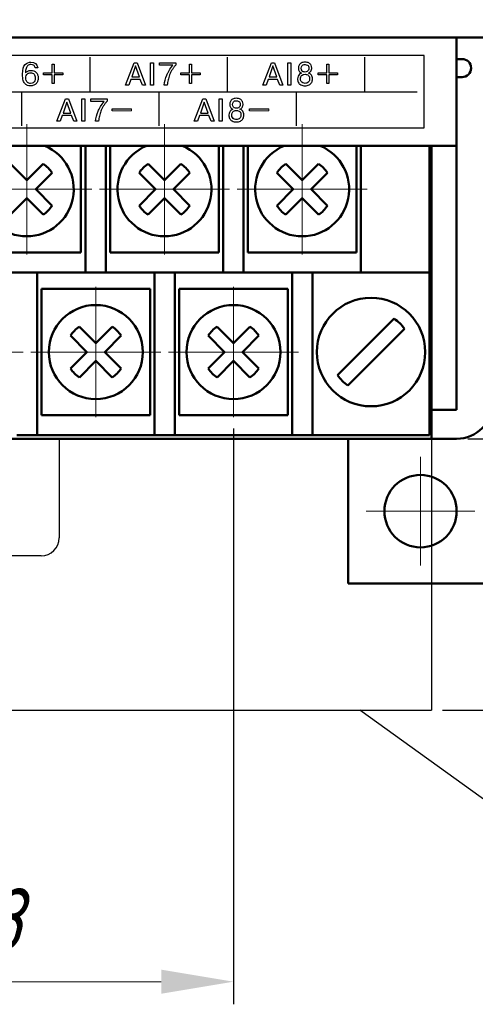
# Model space of a CAD drawing. Header units: millimetres. Extents: x 2171 to 3064, y 1134 to 1531.
# Tile 22 of 43: x 2735 to 2760, y 1205 to 1259. Entities that reach past the tile are written whole.
import ezdxf
from ezdxf.lldxf.tags import DXFTag

# ---------------------------------------------------------------- set-up
doc = ezdxf.new("R2010")
doc.units = ezdxf.units.MM
doc.linetypes.add('CENTER', pattern=[10.16, 6.35, -1.27, 1.27, -1.27])
for name, color, linetype, lineweight in [('help', 4, 'New Line1', 25), ('main', 5, 'Continuous', 50), ('size', 7, 'Continuous', 20), ('text', 7, 'Continuous', 20), ('ОСЕВЫЕ', 1, 'CENTER', 15)]:
    doc.layers.add(name, color=color, linetype=linetype, lineweight=lineweight)
doc.styles.add('GOST', font='GOST.shx', dxfattribs={"oblique": 15})
doc.styles.add('K5_TEXTSTYLE', font='win_eskd.shx', dxfattribs={"width": 0.8, "oblique": 15, "height": 3.5})
tags = doc.linetypes.add('New Line1', pattern=[0.8, 0.5, -0.3]).pattern_tags.tags
tags[6:7] = [DXFTag(74, 4), DXFTag(75, 0), DXFTag(340, '0'), DXFTag(46, 1.0), DXFTag(50, 0.0), DXFTag(44, 0.0), DXFTag(45, 0.0)]
tags[4:5] = [DXFTag(74, 4), DXFTag(75, 0), DXFTag(340, '0'), DXFTag(46, 1.0), DXFTag(50, 0.0), DXFTag(44, 0.0), DXFTag(45, 0.0)]
doc.dimstyles.new('ISO-25', dxfattribs={"dimtxt": 3.5, "dimasz": 4, "dimexe": 1.25, "dimexo": 0.625, "dimgap": 1, "dimtad": 1, "dimdec": 1, "dimrnd": 0.5, "dimtxsty": 'K5_TEXTSTYLE', "dimcen": 0, "dimclrd": 256, "dimclre": 256, "dimadec": 0, "dimazin": 2, "dimtfac": 1, "dimtdec": 1, "dimtmove": 0, "dimatfit": 1, "dimfxl": 1, "dimlwd": -1, "dimarcsym": 2})

# ---------------------------------------------------------------- blocks, each defined once
blk = doc.blocks.new('*D62')
at = {"layer": 'Defpoints', "color": 0}
for p in [(2758.845, 1329.805), (2758.845, 1235.805), (2770.872, 1235.805)]:
    blk.add_point(p, dxfattribs=at)
at = {"layer": 'size', "lineweight": -2}
for p, q in [((2759.47, 1329.805), (2772.122, 1329.805)), ((2759.47, 1235.805), (2772.122, 1235.805))]:
    blk.add_line(p, q, dxfattribs=at)
at = {"layer": 'size'}
blk.add_line((2770.872, 1325.805), (2770.872, 1239.805), dxfattribs=at)
for points in [[(2771.539, 1325.805), (2770.205, 1325.805), (2770.872, 1329.805)], [(2770.205, 1239.805), (2771.539, 1239.805), (2770.872, 1235.805)]]:
    blk.add_solid(points, dxfattribs=at)
at = {"layer": 'size', "color": 0, "linetype": 'ByBlock', "ltscale": 100, "insert": (2768.122, 1282.805), "char_height": 3.5, "attachment_point": 5, "rotation": 90, "style": 'GOST'}
blk.add_mtext('94', dxfattribs=at)
blk = doc.blocks.new('*D70')
at = {"layer": 'Defpoints', "color": 0}
for p in [(2708.395, 1237.005), (2746.495, 1237.005), (2746.495, 1205.785)]:
    blk.add_point(p, dxfattribs=at)
at = {"layer": 'size', "lineweight": -2, "ltscale": 5}
for p, q in [((2708.395, 1236.38), (2708.395, 1204.535)), ((2746.495, 1236.38), (2746.495, 1204.535))]:
    blk.add_line(p, q, dxfattribs=at)
at = {"layer": 'size', "ltscale": 5}
blk.add_line((2712.395, 1205.785), (2742.495, 1205.785), dxfattribs=at)
at = {"layer": 'size'}
for points in [[(2712.395, 1206.452), (2712.395, 1205.119), (2708.395, 1205.785)], [(2742.495, 1205.119), (2742.495, 1206.452), (2746.495, 1205.785)]]:
    blk.add_solid(points, dxfattribs=at)
at = {"layer": 'size', "color": 0, "linetype": 'ByBlock', "ltscale": 100, "insert": (2727.445, 1208.798), "char_height": 3.5, "attachment_point": 5, "style": 'GOST'}
blk.add_mtext('5х7,5=38', dxfattribs=at)
blk = doc.blocks.new('*D96')
at = {"layer": 'Defpoints', "color": 0}
for p in [(2758.845, 1235.805), (2757.445, 1220.805), (2770.872, 1220.805)]:
    blk.add_point(p, dxfattribs=at)
at = {"layer": 'size', "lineweight": -2, "ltscale": 5}
for p, q in [((2759.47, 1235.805), (2772.122, 1235.805)), ((2758.07, 1220.805), (2772.122, 1220.805))]:
    blk.add_line(p, q, dxfattribs=at)
at = {"layer": 'size', "ltscale": 5}
blk.add_line((2770.872, 1231.805), (2770.872, 1224.805), dxfattribs=at)
at = {"layer": 'size'}
for points in [[(2771.539, 1231.805), (2770.205, 1231.805), (2770.872, 1235.805)], [(2770.205, 1224.805), (2771.539, 1224.805), (2770.872, 1220.805)]]:
    blk.add_solid(points, dxfattribs=at)
at = {"layer": 'size', "color": 0, "linetype": 'ByBlock', "ltscale": 100, "insert": (2768.122, 1228.305), "char_height": 3.5, "attachment_point": 5, "rotation": 90, "style": 'GOST'}
blk.add_mtext('10...15', dxfattribs=at)

msp = doc.modelspace()

# ---------------------------------------------------------------- linework, layer by layer
msp.add_lwpolyline([(2701.645, 1253.001), (2757.045, 1253.001), (2757.045, 1257.001), (2701.645, 1257.001)], close=True)
for points in [[(2738.565, 1255.015), (2738.565, 1255.015), (2738.565, 1256.915), (2738.565, 1256.915)], [(2746.165, 1255.015), (2746.165, 1255.015), (2746.165, 1256.915), (2746.165, 1256.915)], [(2753.765, 1255.015), (2753.765, 1255.015), (2753.765, 1256.915), (2753.765, 1256.915)], [(2736.461, 1256.523), (2736.461, 1256.523), (2736.571, 1256.523), (2736.571, 1256.523)], [(2736.461, 1256.045), (2736.461, 1256.045), (2736.461, 1256.523), (2736.461, 1256.523)], [(2736.571, 1256.523), (2736.571, 1256.523), (2736.571, 1256.045), (2736.571, 1256.045)], [(2740.523, 1255.363), (2740.523, 1255.363), (2740.991, 1256.598), (2740.991, 1256.598)], [(2741.079, 1256.431), (2741.079, 1256.431), (2740.864, 1255.823), (2740.864, 1255.823)], [(2740.991, 1256.598), (2740.991, 1256.598), (2741.167, 1256.598), (2741.167, 1256.598)], [(2741.294, 1255.823), (2741.294, 1255.823), (2741.079, 1256.431), (2741.079, 1256.431)], [(2741.167, 1256.598), (2741.167, 1256.598), (2741.634, 1255.363), (2741.634, 1255.363)], [(2741.901, 1255.363), (2741.901, 1255.363), (2741.901, 1256.598), (2741.901, 1256.598)], [(2741.901, 1256.598), (2741.901, 1256.598), (2742.067, 1256.598), (2742.067, 1256.598)], [(2742.067, 1256.598), (2742.067, 1256.598), (2742.067, 1255.363), (2742.067, 1255.363)], [(2742.403, 1256.598), (2742.403, 1256.598), (2743.304, 1256.598), (2743.304, 1256.598)], [(2742.403, 1256.459), (2742.403, 1256.459), (2742.403, 1256.598), (2742.403, 1256.598)], [(2743.142, 1256.459), (2743.142, 1256.459), (2742.403, 1256.459), (2742.403, 1256.459)], [(2744.061, 1256.523), (2744.061, 1256.523), (2744.171, 1256.523), (2744.171, 1256.523)], [(2744.061, 1256.045), (2744.061, 1256.045), (2744.061, 1256.523), (2744.061, 1256.523)], [(2744.171, 1256.523), (2744.171, 1256.523), (2744.171, 1256.045), (2744.171, 1256.045)], [(2748.123, 1255.363), (2748.123, 1255.363), (2748.591, 1256.598), (2748.591, 1256.598)], [(2748.679, 1256.431), (2748.679, 1256.431), (2748.464, 1255.823), (2748.464, 1255.823)], [(2748.591, 1256.598), (2748.591, 1256.598), (2748.767, 1256.598), (2748.767, 1256.598)], [(2748.894, 1255.823), (2748.894, 1255.823), (2748.679, 1256.431), (2748.679, 1256.431)], [(2748.767, 1256.598), (2748.767, 1256.598), (2749.234, 1255.363), (2749.234, 1255.363)], [(2749.501, 1255.363), (2749.501, 1255.363), (2749.501, 1256.598), (2749.501, 1256.598)], [(2749.501, 1256.598), (2749.501, 1256.598), (2749.667, 1256.598), (2749.667, 1256.598)], [(2749.667, 1256.598), (2749.667, 1256.598), (2749.667, 1255.363), (2749.667, 1255.363)], [(2751.663, 1256.523), (2751.663, 1256.523), (2751.773, 1256.523), (2751.773, 1256.523)], [(2751.663, 1256.045), (2751.663, 1256.045), (2751.663, 1256.523), (2751.663, 1256.523)], [(2751.773, 1256.523), (2751.773, 1256.523), (2751.773, 1256.045), (2751.773, 1256.045)], [(2735.983, 1255.935), (2735.983, 1255.935), (2735.983, 1256.045), (2735.983, 1256.045)], [(2735.983, 1256.045), (2735.983, 1256.045), (2736.461, 1256.045), (2736.461, 1256.045)], [(2736.461, 1255.935), (2736.461, 1255.935), (2735.983, 1255.935), (2735.983, 1255.935)], [(2736.461, 1255.457), (2736.461, 1255.457), (2736.461, 1255.935), (2736.461, 1255.935)], [(2736.571, 1256.045), (2736.571, 1256.045), (2737.049, 1256.045), (2737.049, 1256.045)], [(2736.571, 1255.935), (2736.571, 1255.935), (2736.571, 1255.457), (2736.571, 1255.457)], [(2737.049, 1255.935), (2737.049, 1255.935), (2736.571, 1255.935), (2736.571, 1255.935)], [(2737.049, 1256.045), (2737.049, 1256.045), (2737.049, 1255.935), (2737.049, 1255.935)], [(2740.818, 1255.683), (2740.818, 1255.683), (2740.702, 1255.363), (2740.702, 1255.363)], [(2741.339, 1255.683), (2741.339, 1255.683), (2740.818, 1255.683), (2740.818, 1255.683)], [(2740.864, 1255.823), (2740.864, 1255.823), (2741.294, 1255.823), (2741.294, 1255.823)], [(2741.456, 1255.363), (2741.456, 1255.363), (2741.339, 1255.683), (2741.339, 1255.683)], [(2743.583, 1255.935), (2743.583, 1255.935), (2743.583, 1256.045), (2743.583, 1256.045)], [(2743.583, 1256.045), (2743.583, 1256.045), (2744.061, 1256.045), (2744.061, 1256.045)], [(2744.061, 1255.935), (2744.061, 1255.935), (2743.583, 1255.935), (2743.583, 1255.935)], [(2744.061, 1255.457), (2744.061, 1255.457), (2744.061, 1255.935), (2744.061, 1255.935)], [(2744.171, 1256.045), (2744.171, 1256.045), (2744.649, 1256.045), (2744.649, 1256.045)], [(2744.171, 1255.935), (2744.171, 1255.935), (2744.171, 1255.457), (2744.171, 1255.457)], [(2744.649, 1255.935), (2744.649, 1255.935), (2744.171, 1255.935), (2744.171, 1255.935)], [(2744.649, 1256.045), (2744.649, 1256.045), (2744.649, 1255.935), (2744.649, 1255.935)], [(2748.418, 1255.683), (2748.418, 1255.683), (2748.302, 1255.363), (2748.302, 1255.363)], [(2748.939, 1255.683), (2748.939, 1255.683), (2748.418, 1255.683), (2748.418, 1255.683)], [(2748.464, 1255.823), (2748.464, 1255.823), (2748.894, 1255.823), (2748.894, 1255.823)], [(2749.056, 1255.363), (2749.056, 1255.363), (2748.939, 1255.683), (2748.939, 1255.683)], [(2751.185, 1255.935), (2751.185, 1255.935), (2751.185, 1256.045), (2751.185, 1256.045)], [(2751.185, 1256.045), (2751.185, 1256.045), (2751.663, 1256.045), (2751.663, 1256.045)], [(2751.663, 1255.935), (2751.663, 1255.935), (2751.185, 1255.935), (2751.185, 1255.935)], [(2751.663, 1255.457), (2751.663, 1255.457), (2751.663, 1255.935), (2751.663, 1255.935)], [(2751.773, 1256.045), (2751.773, 1256.045), (2752.251, 1256.045), (2752.251, 1256.045)], [(2751.773, 1255.935), (2751.773, 1255.935), (2751.773, 1255.457), (2751.773, 1255.457)], [(2752.251, 1255.935), (2752.251, 1255.935), (2751.773, 1255.935), (2751.773, 1255.935)], [(2752.251, 1256.045), (2752.251, 1256.045), (2752.251, 1255.935), (2752.251, 1255.935)], [(2736.571, 1255.457), (2736.571, 1255.457), (2736.461, 1255.457), (2736.461, 1255.457)], [(2740.702, 1255.363), (2740.702, 1255.363), (2740.523, 1255.363), (2740.523, 1255.363)], [(2741.634, 1255.363), (2741.634, 1255.363), (2741.456, 1255.363), (2741.456, 1255.363)], [(2742.067, 1255.363), (2742.067, 1255.363), (2741.901, 1255.363), (2741.901, 1255.363)], [(2744.171, 1255.457), (2744.171, 1255.457), (2744.061, 1255.457), (2744.061, 1255.457)], [(2748.302, 1255.363), (2748.302, 1255.363), (2748.123, 1255.363), (2748.123, 1255.363)], [(2749.234, 1255.363), (2749.234, 1255.363), (2749.056, 1255.363), (2749.056, 1255.363)], [(2749.667, 1255.363), (2749.667, 1255.363), (2749.501, 1255.363), (2749.501, 1255.363)], [(2751.773, 1255.457), (2751.773, 1255.457), (2751.663, 1255.457), (2751.663, 1255.457)], [(2702.019, 1255), (2702.019, 1255), (2756.665, 1254.997), (2756.665, 1254.997)], [(2734.765, 1254.998), (2734.765, 1254.998), (2734.765, 1253.115), (2734.765, 1253.115)], [(2736.723, 1253.363), (2736.723, 1253.363), (2737.191, 1254.598), (2737.191, 1254.598)], [(2737.191, 1254.598), (2737.191, 1254.598), (2737.368, 1254.598), (2737.368, 1254.598)], [(2737.368, 1254.598), (2737.368, 1254.598), (2737.834, 1253.363), (2737.834, 1253.363)], [(2738.101, 1253.363), (2738.101, 1253.363), (2738.101, 1254.598), (2738.101, 1254.598)], [(2738.101, 1254.598), (2738.101, 1254.598), (2738.267, 1254.598), (2738.267, 1254.598)], [(2738.267, 1254.598), (2738.267, 1254.598), (2738.267, 1253.363), (2738.267, 1253.363)], [(2738.603, 1254.598), (2738.603, 1254.598), (2739.504, 1254.598), (2739.504, 1254.598)], [(2738.603, 1254.459), (2738.603, 1254.459), (2738.603, 1254.598), (2738.603, 1254.598)], [(2742.365, 1254.998), (2742.365, 1254.998), (2742.365, 1253.115), (2742.365, 1253.115)], [(2744.323, 1253.363), (2744.323, 1253.363), (2744.791, 1254.598), (2744.791, 1254.598)], [(2744.791, 1254.598), (2744.791, 1254.598), (2744.968, 1254.598), (2744.968, 1254.598)], [(2744.968, 1254.598), (2744.968, 1254.598), (2745.434, 1253.363), (2745.434, 1253.363)], [(2745.701, 1253.363), (2745.701, 1253.363), (2745.701, 1254.598), (2745.701, 1254.598)], [(2745.701, 1254.598), (2745.701, 1254.598), (2745.867, 1254.598), (2745.867, 1254.598)], [(2745.867, 1254.598), (2745.867, 1254.598), (2745.867, 1253.363), (2745.867, 1253.363)], [(2749.965, 1254.997), (2749.965, 1254.997), (2749.965, 1253.115), (2749.965, 1253.115)], [(2737.279, 1254.43), (2737.279, 1254.43), (2737.064, 1253.822), (2737.064, 1253.822)], [(2737.494, 1253.822), (2737.494, 1253.822), (2737.279, 1254.43), (2737.279, 1254.43)], [(2739.342, 1254.459), (2739.342, 1254.459), (2738.603, 1254.459), (2738.603, 1254.459)], [(2739.783, 1253.935), (2739.783, 1253.935), (2739.783, 1254.045), (2739.783, 1254.045)], [(2739.783, 1254.045), (2740.726, 1254.045), (2739.906, 1254.045), (2740.849, 1254.045)], [(2744.879, 1254.43), (2744.879, 1254.43), (2744.664, 1253.822), (2744.664, 1253.822)], [(2745.094, 1253.822), (2745.094, 1253.822), (2744.879, 1254.43), (2744.879, 1254.43)], [(2747.385, 1253.935), (2747.385, 1253.935), (2747.385, 1254.045), (2747.385, 1254.045)], [(2747.385, 1254.045), (2748.327, 1254.045), (2747.508, 1254.045), (2748.45, 1254.045)], [(2737.018, 1253.683), (2737.018, 1253.683), (2736.902, 1253.363), (2736.902, 1253.363)], [(2737.539, 1253.683), (2737.539, 1253.683), (2737.018, 1253.683), (2737.018, 1253.683)], [(2737.064, 1253.822), (2737.064, 1253.822), (2737.494, 1253.822), (2737.494, 1253.822)], [(2737.656, 1253.363), (2737.656, 1253.363), (2737.539, 1253.683), (2737.539, 1253.683)], [(2744.618, 1253.683), (2744.618, 1253.683), (2744.502, 1253.363), (2744.502, 1253.363)], [(2745.139, 1253.683), (2745.139, 1253.683), (2744.618, 1253.683), (2744.618, 1253.683)], [(2744.664, 1253.822), (2744.664, 1253.822), (2745.094, 1253.822), (2745.094, 1253.822)], [(2745.256, 1253.363), (2745.256, 1253.363), (2745.139, 1253.683), (2745.139, 1253.683)], [(2736.902, 1253.363), (2736.902, 1253.363), (2736.723, 1253.363), (2736.723, 1253.363)], [(2737.834, 1253.363), (2737.834, 1253.363), (2737.656, 1253.363), (2737.656, 1253.363)], [(2738.267, 1253.363), (2738.267, 1253.363), (2738.101, 1253.363), (2738.101, 1253.363)], [(2744.502, 1253.363), (2744.502, 1253.363), (2744.323, 1253.363), (2744.323, 1253.363)], [(2745.434, 1253.363), (2745.434, 1253.363), (2745.256, 1253.363), (2745.256, 1253.363)], [(2745.867, 1253.363), (2745.867, 1253.363), (2745.701, 1253.363), (2745.701, 1253.363)]]:
    msp.add_open_spline(points, degree=3)
for points, knots in [([(2734.981, 1256.047), (2734.981, 1256.047), (2734.988, 1256.047), (2734.988, 1256.047), (2734.988, 1256.047), (2735.055, 1256.133), (2735.156, 1256.177), (2735.29, 1256.177), (2735.29, 1256.177), (2735.349, 1256.177), (2735.402, 1256.167), (2735.45, 1256.148), (2735.45, 1256.148), (2735.499, 1256.129), (2735.541, 1256.101), (2735.576, 1256.064), (2735.576, 1256.064), (2735.612, 1256.027), (2735.639, 1255.983), (2735.658, 1255.932), (2735.658, 1255.932), (2735.677, 1255.881), (2735.686, 1255.824), (2735.686, 1255.762), (2735.686, 1255.762), (2735.686, 1255.696), (2735.677, 1255.636), (2735.658, 1255.581), (2735.658, 1255.581), (2735.638, 1255.527), (2735.61, 1255.48), (2735.572, 1255.442), (2735.572, 1255.442), (2735.536, 1255.406), (2735.492, 1255.377), (2735.44, 1255.357), (2735.44, 1255.357), (2735.387, 1255.337), (2735.328, 1255.326), (2735.263, 1255.326), (2735.263, 1255.326), (2735.203, 1255.326), (2735.149, 1255.333), (2735.101, 1255.346), (2735.101, 1255.346), (2735.054, 1255.359), (2735.009, 1255.387), (2734.965, 1255.429), (2734.965, 1255.429), (2734.922, 1255.472), (2734.887, 1255.538), (2734.86, 1255.626), (2734.86, 1255.626), (2734.833, 1255.715), (2734.82, 1255.828), (2734.82, 1255.965), (2734.82, 1255.965), (2734.82, 1256.234), (2734.868, 1256.412), (2734.963, 1256.501), (2734.963, 1256.501), (2735.058, 1256.591), (2735.166, 1256.635), (2735.286, 1256.635), (2735.286, 1256.635), (2735.496, 1256.635), (2735.623, 1256.532), (2735.668, 1256.326)], [0.32, 0.32, 0.32, 0.32, 0.36, 0.36, 0.36, 0.36, 0.4, 0.4, 0.4, 0.4, 0.44, 0.44, 0.44, 0.44, 0.48, 0.48, 0.48, 0.48, 0.52, 0.52, 0.52, 0.52, 0.56, 0.56, 0.56, 0.56, 0.6, 0.6, 0.6, 0.6, 0.64, 0.64, 0.64, 0.64, 0.68, 0.68, 0.68, 0.68, 0.72, 0.72, 0.72, 0.72, 0.76, 0.76, 0.76, 0.76, 0.8, 0.8, 0.8, 0.8, 0.84, 0.84, 0.84, 0.84, 0.88, 0.88, 0.88, 0.88, 0.92, 0.92, 0.92, 0.92, 0.96, 0.96, 0.96, 0.96, 1, 1, 1, 1]), ([(2735.668, 1256.326), (2735.668, 1256.326), (2735.52, 1256.326), (2735.52, 1256.326), (2735.52, 1256.326), (2735.5, 1256.394), (2735.471, 1256.441), (2735.432, 1256.466), (2735.432, 1256.466), (2735.393, 1256.491), (2735.344, 1256.503), (2735.284, 1256.503), (2735.284, 1256.503), (2735.246, 1256.503), (2735.212, 1256.498), (2735.181, 1256.489), (2735.181, 1256.489), (2735.151, 1256.479), (2735.121, 1256.459), (2735.091, 1256.428), (2735.091, 1256.428), (2735.061, 1256.397), (2735.037, 1256.351), (2735.017, 1256.289), (2735.017, 1256.289), (2735.006, 1256.253), (2734.997, 1256.216), (2734.991, 1256.177), (2734.991, 1256.177), (2734.984, 1256.138), (2734.981, 1256.095), (2734.981, 1256.047)], [0, 0, 0, 0, 0.04, 0.04, 0.04, 0.04, 0.08, 0.08, 0.08, 0.08, 0.12, 0.12, 0.12, 0.12, 0.16, 0.16, 0.16, 0.16, 0.2, 0.2, 0.2, 0.2, 0.24, 0.24, 0.24, 0.24, 0.28, 0.28, 0.28, 0.28, 0.32, 0.32, 0.32, 0.32]), ([(2742.826, 1255.363), (2742.826, 1255.363), (2742.65, 1255.363), (2742.65, 1255.363), (2742.65, 1255.363), (2742.674, 1255.552), (2742.723, 1255.737), (2742.798, 1255.917), (2742.798, 1255.917), (2742.813, 1255.952), (2742.831, 1255.992), (2742.855, 1256.037), (2742.855, 1256.037), (2742.878, 1256.083), (2742.903, 1256.129), (2742.929, 1256.174), (2742.929, 1256.174), (2742.983, 1256.269), (2743.054, 1256.364), (2743.142, 1256.459)], [0.6, 0.6, 0.6, 0.6, 0.6666667, 0.6666667, 0.6666667, 0.6666667, 0.7333333, 0.7333333, 0.7333333, 0.7333333, 0.8, 0.8, 0.8, 0.8, 0.8666667, 0.8666667, 0.8666667, 0.8666667, 0.9333333, 0.9333333, 0.9333333, 0.9333333]), ([(2743.304, 1256.598), (2743.304, 1256.598), (2743.304, 1256.486), (2743.304, 1256.486), (2743.304, 1256.486), (2743.268, 1256.446), (2743.233, 1256.403), (2743.2, 1256.359), (2743.2, 1256.359), (2743.168, 1256.318), (2743.139, 1256.275), (2743.112, 1256.232), (2743.112, 1256.232), (2743.085, 1256.188), (2743.059, 1256.142), (2743.035, 1256.093), (2743.035, 1256.093), (2743.01, 1256.044), (2742.986, 1255.99), (2742.962, 1255.932), (2742.962, 1255.932), (2742.923, 1255.833), (2742.894, 1255.741), (2742.874, 1255.655), (2742.874, 1255.655), (2742.855, 1255.569), (2742.838, 1255.472), (2742.826, 1255.363)], [0.1333333, 0.1333333, 0.1333333, 0.1333333, 0.2, 0.2, 0.2, 0.2, 0.2666667, 0.2666667, 0.2666667, 0.2666667, 0.3333333, 0.3333333, 0.3333333, 0.3333333, 0.4, 0.4, 0.4, 0.4, 0.4666667, 0.4666667, 0.4666667, 0.4666667, 0.5333333, 0.5333333, 0.5333333, 0.5333333, 0.6, 0.6, 0.6, 0.6]), ([(2750.456, 1255.326), (2750.36, 1255.326), (2750.28, 1255.345), (2750.218, 1255.381), (2750.218, 1255.381), (2750.156, 1255.417), (2750.11, 1255.465), (2750.082, 1255.524), (2750.082, 1255.524), (2750.054, 1255.582), (2750.04, 1255.645), (2750.04, 1255.713), (2750.04, 1255.713), (2750.04, 1255.764), (2750.05, 1255.812), (2750.069, 1255.856), (2750.069, 1255.856), (2750.088, 1255.901), (2750.115, 1255.938), (2750.149, 1255.969), (2750.149, 1255.969), (2750.182, 1255.999), (2750.221, 1256.02), (2750.264, 1256.032), (2750.264, 1256.032), (2750.206, 1256.053), (2750.162, 1256.089), (2750.131, 1256.14), (2750.131, 1256.14), (2750.116, 1256.167), (2750.104, 1256.193), (2750.097, 1256.219), (2750.097, 1256.219), (2750.089, 1256.246), (2750.086, 1256.274), (2750.086, 1256.304), (2750.086, 1256.304), (2750.086, 1256.36), (2750.098, 1256.414), (2750.123, 1256.464), (2750.123, 1256.464), (2750.148, 1256.514), (2750.189, 1256.555), (2750.245, 1256.587), (2750.245, 1256.587), (2750.301, 1256.619), (2750.371, 1256.635), (2750.456, 1256.635), (2750.456, 1256.635), (2750.54, 1256.635), (2750.61, 1256.62), (2750.665, 1256.588), (2750.665, 1256.588), (2750.72, 1256.556), (2750.761, 1256.515), (2750.786, 1256.464), (2750.786, 1256.464), (2750.811, 1256.414), (2750.823, 1256.361), (2750.823, 1256.304), (2750.823, 1256.304), (2750.823, 1256.282), (2750.821, 1256.261), (2750.818, 1256.242), (2750.818, 1256.242), (2750.814, 1256.222), (2750.809, 1256.203), (2750.801, 1256.185), (2750.801, 1256.185), (2750.793, 1256.167), (2750.784, 1256.15), (2750.774, 1256.134), (2750.774, 1256.134), (2750.764, 1256.118), (2750.753, 1256.104), (2750.739, 1256.091), (2750.739, 1256.091), (2750.714, 1256.067), (2750.683, 1256.047), (2750.647, 1256.032), (2750.647, 1256.032), (2750.712, 1256.016), (2750.766, 1255.978), (2750.807, 1255.919), (2750.807, 1255.919), (2750.848, 1255.861), (2750.868, 1255.792), (2750.868, 1255.713), (2750.868, 1255.713), (2750.868, 1255.672), (2750.865, 1255.636), (2750.857, 1255.603), (2750.857, 1255.603), (2750.85, 1255.57), (2750.838, 1255.539), (2750.82, 1255.508), (2750.82, 1255.508), (2750.788, 1255.45), (2750.741, 1255.405), (2750.679, 1255.374), (2750.679, 1255.374), (2750.618, 1255.342), (2750.543, 1255.326), (2750.456, 1255.326)], [0, 0, 0, 0, 0.038462, 0.038462, 0.038462, 0.038462, 0.076923, 0.076923, 0.076923, 0.076923, 0.115385, 0.115385, 0.115385, 0.115385, 0.153846, 0.153846, 0.153846, 0.153846, 0.192308, 0.192308, 0.192308, 0.192308, 0.230769, 0.230769, 0.230769, 0.230769, 0.269231, 0.269231, 0.269231, 0.269231, 0.307692, 0.307692, 0.307692, 0.307692, 0.346154, 0.346154, 0.346154, 0.346154, 0.384615, 0.384615, 0.384615, 0.384615, 0.423077, 0.423077, 0.423077, 0.423077, 0.461538, 0.461538, 0.461538, 0.461538, 0.5, 0.5, 0.5, 0.5, 0.538462, 0.538462, 0.538462, 0.538462, 0.576923, 0.576923, 0.576923, 0.576923, 0.615385, 0.615385, 0.615385, 0.615385, 0.653846, 0.653846, 0.653846, 0.653846, 0.692308, 0.692308, 0.692308, 0.692308, 0.730769, 0.730769, 0.730769, 0.730769, 0.769231, 0.769231, 0.769231, 0.769231, 0.807692, 0.807692, 0.807692, 0.807692, 0.846154, 0.846154, 0.846154, 0.846154, 0.884615, 0.884615, 0.884615, 0.884615, 0.923077, 0.923077, 0.923077, 0.923077, 0.961538, 0.961538, 0.961538, 0.961538, 1, 1, 1, 1]), ([(2750.456, 1256.09), (2750.499, 1256.09), (2750.537, 1256.099), (2750.57, 1256.115), (2750.57, 1256.115), (2750.604, 1256.132), (2750.629, 1256.156), (2750.646, 1256.187), (2750.646, 1256.187), (2750.663, 1256.218), (2750.671, 1256.255), (2750.671, 1256.299), (2750.671, 1256.299), (2750.671, 1256.385), (2750.647, 1256.441), (2750.598, 1256.466), (2750.598, 1256.466), (2750.549, 1256.491), (2750.501, 1256.503), (2750.456, 1256.503), (2750.456, 1256.503), (2750.376, 1256.503), (2750.32, 1256.482), (2750.287, 1256.441), (2750.287, 1256.441), (2750.254, 1256.399), (2750.237, 1256.351), (2750.237, 1256.299), (2750.237, 1256.299), (2750.237, 1256.242), (2750.255, 1256.192), (2750.289, 1256.152), (2750.289, 1256.152), (2750.323, 1256.111), (2750.379, 1256.09), (2750.456, 1256.09)], [0, 0, 0, 0, 0.111111, 0.111111, 0.111111, 0.111111, 0.222222, 0.222222, 0.222222, 0.222222, 0.333333, 0.333333, 0.333333, 0.333333, 0.444444, 0.444444, 0.444444, 0.444444, 0.555556, 0.555556, 0.555556, 0.555556, 0.666667, 0.666667, 0.666667, 0.666667, 0.777778, 0.777778, 0.777778, 0.777778, 0.888889, 0.888889, 0.888889, 0.888889, 1, 1, 1, 1]), ([(2734.995, 1255.759), (2734.995, 1255.719), (2735.003, 1255.675), (2735.018, 1255.629), (2735.018, 1255.629), (2735.033, 1255.582), (2735.061, 1255.542), (2735.103, 1255.509), (2735.103, 1255.509), (2735.144, 1255.476), (2735.2, 1255.459), (2735.27, 1255.459), (2735.27, 1255.459), (2735.325, 1255.459), (2735.371, 1255.472), (2735.41, 1255.499), (2735.41, 1255.499), (2735.449, 1255.525), (2735.479, 1255.561), (2735.498, 1255.607), (2735.498, 1255.607), (2735.518, 1255.653), (2735.528, 1255.705), (2735.528, 1255.764), (2735.528, 1255.764), (2735.528, 1255.807), (2735.522, 1255.846), (2735.509, 1255.879), (2735.509, 1255.879), (2735.497, 1255.913), (2735.48, 1255.943), (2735.458, 1255.967), (2735.458, 1255.967), (2735.437, 1255.991), (2735.409, 1256.01), (2735.376, 1256.024), (2735.376, 1256.024), (2735.342, 1256.038), (2735.306, 1256.045), (2735.267, 1256.045), (2735.267, 1256.045), (2735.2, 1256.045), (2735.147, 1256.03), (2735.106, 1256), (2735.106, 1256), (2735.066, 1255.97), (2735.037, 1255.934), (2735.02, 1255.891), (2735.02, 1255.891), (2735.004, 1255.848), (2734.995, 1255.803), (2734.995, 1255.759)], [0, 0, 0, 0, 0.076923, 0.076923, 0.076923, 0.076923, 0.153846, 0.153846, 0.153846, 0.153846, 0.230769, 0.230769, 0.230769, 0.230769, 0.307692, 0.307692, 0.307692, 0.307692, 0.384615, 0.384615, 0.384615, 0.384615, 0.461538, 0.461538, 0.461538, 0.461538, 0.538462, 0.538462, 0.538462, 0.538462, 0.615385, 0.615385, 0.615385, 0.615385, 0.692308, 0.692308, 0.692308, 0.692308, 0.769231, 0.769231, 0.769231, 0.769231, 0.846154, 0.846154, 0.846154, 0.846154, 0.923077, 0.923077, 0.923077, 0.923077, 1, 1, 1, 1]), ([(2750.456, 1255.459), (2750.488, 1255.459), (2750.522, 1255.466), (2750.561, 1255.479), (2750.561, 1255.479), (2750.599, 1255.493), (2750.633, 1255.519), (2750.664, 1255.558), (2750.664, 1255.558), (2750.695, 1255.598), (2750.71, 1255.652), (2750.71, 1255.722), (2750.71, 1255.722), (2750.71, 1255.798), (2750.687, 1255.858), (2750.64, 1255.9), (2750.64, 1255.9), (2750.594, 1255.943), (2750.532, 1255.964), (2750.456, 1255.964), (2750.456, 1255.964), (2750.369, 1255.964), (2750.304, 1255.94), (2750.262, 1255.893), (2750.262, 1255.893), (2750.22, 1255.847), (2750.199, 1255.789), (2750.199, 1255.722), (2750.199, 1255.722), (2750.199, 1255.661), (2750.212, 1255.611), (2750.238, 1255.571), (2750.238, 1255.571), (2750.265, 1255.532), (2750.298, 1255.503), (2750.338, 1255.485), (2750.338, 1255.485), (2750.378, 1255.468), (2750.418, 1255.459), (2750.456, 1255.459)], [0, 0, 0, 0, 0.1, 0.1, 0.1, 0.1, 0.2, 0.2, 0.2, 0.2, 0.3, 0.3, 0.3, 0.3, 0.4, 0.4, 0.4, 0.4, 0.5, 0.5, 0.5, 0.5, 0.6, 0.6, 0.6, 0.6, 0.7, 0.7, 0.7, 0.7, 0.8, 0.8, 0.8, 0.8, 0.9, 0.9, 0.9, 0.9, 1, 1, 1, 1]), ([(2739.504, 1254.598), (2739.504, 1254.598), (2739.504, 1254.485), (2739.504, 1254.485), (2739.504, 1254.485), (2739.468, 1254.445), (2739.433, 1254.403), (2739.4, 1254.359), (2739.4, 1254.359), (2739.368, 1254.318), (2739.339, 1254.275), (2739.312, 1254.231), (2739.312, 1254.231), (2739.285, 1254.188), (2739.259, 1254.141), (2739.235, 1254.093), (2739.235, 1254.093), (2739.21, 1254.044), (2739.186, 1253.99), (2739.162, 1253.932), (2739.162, 1253.932), (2739.123, 1253.833), (2739.094, 1253.741), (2739.074, 1253.655), (2739.074, 1253.655), (2739.054, 1253.569), (2739.038, 1253.472), (2739.026, 1253.363)], [0.1333333, 0.1333333, 0.1333333, 0.1333333, 0.2, 0.2, 0.2, 0.2, 0.2666667, 0.2666667, 0.2666667, 0.2666667, 0.3333333, 0.3333333, 0.3333333, 0.3333333, 0.4, 0.4, 0.4, 0.4, 0.4666667, 0.4666667, 0.4666667, 0.4666667, 0.5333333, 0.5333333, 0.5333333, 0.5333333, 0.6, 0.6, 0.6, 0.6]), ([(2746.656, 1253.326), (2746.559, 1253.326), (2746.48, 1253.344), (2746.418, 1253.381), (2746.418, 1253.381), (2746.355, 1253.417), (2746.31, 1253.465), (2746.282, 1253.523), (2746.282, 1253.523), (2746.254, 1253.582), (2746.24, 1253.645), (2746.24, 1253.713), (2746.24, 1253.713), (2746.24, 1253.764), (2746.25, 1253.812), (2746.269, 1253.856), (2746.269, 1253.856), (2746.288, 1253.901), (2746.315, 1253.938), (2746.348, 1253.969), (2746.348, 1253.969), (2746.382, 1253.999), (2746.421, 1254.02), (2746.464, 1254.032), (2746.464, 1254.032), (2746.406, 1254.053), (2746.362, 1254.089), (2746.331, 1254.14), (2746.331, 1254.14), (2746.316, 1254.167), (2746.304, 1254.193), (2746.297, 1254.219), (2746.297, 1254.219), (2746.289, 1254.246), (2746.285, 1254.274), (2746.285, 1254.304), (2746.285, 1254.304), (2746.285, 1254.36), (2746.298, 1254.413), (2746.323, 1254.464), (2746.323, 1254.464), (2746.348, 1254.514), (2746.388, 1254.555), (2746.445, 1254.587), (2746.445, 1254.587), (2746.5, 1254.619), (2746.571, 1254.635), (2746.656, 1254.635), (2746.656, 1254.635), (2746.74, 1254.635), (2746.81, 1254.62), (2746.865, 1254.587), (2746.865, 1254.587), (2746.92, 1254.556), (2746.96, 1254.515), (2746.985, 1254.464), (2746.985, 1254.464), (2747.01, 1254.414), (2747.023, 1254.36), (2747.023, 1254.304), (2747.023, 1254.304), (2747.023, 1254.281), (2747.021, 1254.26), (2747.018, 1254.241), (2747.018, 1254.241), (2747.014, 1254.222), (2747.009, 1254.203), (2747.001, 1254.185), (2747.001, 1254.185), (2746.993, 1254.166), (2746.984, 1254.149), (2746.974, 1254.134), (2746.974, 1254.134), (2746.964, 1254.118), (2746.953, 1254.104), (2746.939, 1254.091), (2746.939, 1254.091), (2746.913, 1254.066), (2746.883, 1254.046), (2746.846, 1254.031), (2746.846, 1254.031), (2746.912, 1254.016), (2746.966, 1253.978), (2747.007, 1253.919), (2747.007, 1253.919), (2747.048, 1253.86), (2747.068, 1253.792), (2747.068, 1253.713), (2747.068, 1253.713), (2747.068, 1253.672), (2747.065, 1253.635), (2747.057, 1253.603), (2747.057, 1253.603), (2747.05, 1253.57), (2747.037, 1253.538), (2747.02, 1253.508), (2747.02, 1253.508), (2746.988, 1253.45), (2746.941, 1253.405), (2746.879, 1253.374), (2746.879, 1253.374), (2746.818, 1253.342), (2746.743, 1253.326), (2746.656, 1253.326)], [0, 0, 0, 0, 0.038462, 0.038462, 0.038462, 0.038462, 0.076923, 0.076923, 0.076923, 0.076923, 0.115385, 0.115385, 0.115385, 0.115385, 0.153846, 0.153846, 0.153846, 0.153846, 0.192308, 0.192308, 0.192308, 0.192308, 0.230769, 0.230769, 0.230769, 0.230769, 0.269231, 0.269231, 0.269231, 0.269231, 0.307692, 0.307692, 0.307692, 0.307692, 0.346154, 0.346154, 0.346154, 0.346154, 0.384615, 0.384615, 0.384615, 0.384615, 0.423077, 0.423077, 0.423077, 0.423077, 0.461538, 0.461538, 0.461538, 0.461538, 0.5, 0.5, 0.5, 0.5, 0.538462, 0.538462, 0.538462, 0.538462, 0.576923, 0.576923, 0.576923, 0.576923, 0.615385, 0.615385, 0.615385, 0.615385, 0.653846, 0.653846, 0.653846, 0.653846, 0.692308, 0.692308, 0.692308, 0.692308, 0.730769, 0.730769, 0.730769, 0.730769, 0.769231, 0.769231, 0.769231, 0.769231, 0.807692, 0.807692, 0.807692, 0.807692, 0.846154, 0.846154, 0.846154, 0.846154, 0.884615, 0.884615, 0.884615, 0.884615, 0.923077, 0.923077, 0.923077, 0.923077, 0.961538, 0.961538, 0.961538, 0.961538, 1, 1, 1, 1]), ([(2746.656, 1254.09), (2746.699, 1254.09), (2746.737, 1254.099), (2746.77, 1254.115), (2746.77, 1254.115), (2746.804, 1254.132), (2746.829, 1254.156), (2746.846, 1254.187), (2746.846, 1254.187), (2746.863, 1254.218), (2746.871, 1254.255), (2746.871, 1254.299), (2746.871, 1254.299), (2746.871, 1254.385), (2746.847, 1254.44), (2746.798, 1254.465), (2746.798, 1254.465), (2746.749, 1254.49), (2746.701, 1254.503), (2746.656, 1254.503), (2746.656, 1254.503), (2746.576, 1254.503), (2746.52, 1254.482), (2746.487, 1254.44), (2746.487, 1254.44), (2746.454, 1254.399), (2746.437, 1254.351), (2746.437, 1254.299), (2746.437, 1254.299), (2746.437, 1254.241), (2746.455, 1254.192), (2746.489, 1254.151), (2746.489, 1254.151), (2746.523, 1254.111), (2746.579, 1254.09), (2746.656, 1254.09)], [0, 0, 0, 0, 0.111111, 0.111111, 0.111111, 0.111111, 0.222222, 0.222222, 0.222222, 0.222222, 0.333333, 0.333333, 0.333333, 0.333333, 0.444444, 0.444444, 0.444444, 0.444444, 0.555556, 0.555556, 0.555556, 0.555556, 0.666667, 0.666667, 0.666667, 0.666667, 0.777778, 0.777778, 0.777778, 0.777778, 0.888889, 0.888889, 0.888889, 0.888889, 1, 1, 1, 1]), ([(2739.026, 1253.363), (2739.026, 1253.363), (2738.85, 1253.363), (2738.85, 1253.363), (2738.85, 1253.363), (2738.874, 1253.552), (2738.923, 1253.737), (2738.998, 1253.917), (2738.998, 1253.917), (2739.012, 1253.952), (2739.031, 1253.991), (2739.055, 1254.037), (2739.055, 1254.037), (2739.078, 1254.083), (2739.103, 1254.128), (2739.129, 1254.174), (2739.129, 1254.174), (2739.183, 1254.269), (2739.253, 1254.363), (2739.342, 1254.459)], [0.6, 0.6, 0.6, 0.6, 0.6666667, 0.6666667, 0.6666667, 0.6666667, 0.7333333, 0.7333333, 0.7333333, 0.7333333, 0.8, 0.8, 0.8, 0.8, 0.8666667, 0.8666667, 0.8666667, 0.8666667, 0.9333333, 0.9333333, 0.9333333, 0.9333333]), ([(2746.656, 1253.459), (2746.687, 1253.459), (2746.722, 1253.466), (2746.761, 1253.479), (2746.761, 1253.479), (2746.799, 1253.493), (2746.833, 1253.519), (2746.864, 1253.558), (2746.864, 1253.558), (2746.895, 1253.598), (2746.91, 1253.652), (2746.91, 1253.722), (2746.91, 1253.722), (2746.91, 1253.798), (2746.887, 1253.858), (2746.84, 1253.9), (2746.84, 1253.9), (2746.794, 1253.942), (2746.732, 1253.964), (2746.656, 1253.964), (2746.656, 1253.964), (2746.569, 1253.964), (2746.504, 1253.94), (2746.462, 1253.893), (2746.462, 1253.893), (2746.42, 1253.847), (2746.398, 1253.789), (2746.398, 1253.722), (2746.398, 1253.722), (2746.398, 1253.661), (2746.412, 1253.611), (2746.438, 1253.571), (2746.438, 1253.571), (2746.465, 1253.531), (2746.498, 1253.503), (2746.538, 1253.485), (2746.538, 1253.485), (2746.578, 1253.468), (2746.617, 1253.459), (2746.656, 1253.459)], [0, 0, 0, 0, 0.1, 0.1, 0.1, 0.1, 0.2, 0.2, 0.2, 0.2, 0.3, 0.3, 0.3, 0.3, 0.4, 0.4, 0.4, 0.4, 0.5, 0.5, 0.5, 0.5, 0.6, 0.6, 0.6, 0.6, 0.7, 0.7, 0.7, 0.7, 0.8, 0.8, 0.8, 0.8, 0.9, 0.9, 0.9, 0.9, 1, 1, 1, 1])]:
    msp.add_open_spline(points, degree=3, knots=knots)
at = {"layer": 'help', "ltscale": 5}
for p in [(2757.445, 1235.805), (2701.245, 1220.805)]:
    msp.add_line(p, (2757.445, 1220.805), dxfattribs=at)
at = {"layer": 'help', "linetype": 'ByBlock'}
msp.add_line((2764.632, 1212.785), (2753.487, 1220.805), dxfattribs=at)
at = {"layer": 'main'}
for p, q in [((2760.845, 1258.005), (2697.845, 1258.005)), ((2758.845, 1258.005), (2758.845, 1252.005)), ((2758.845, 1256.809), (2759.145, 1256.809)), ((2758.845, 1255.809), (2759.145, 1255.809)), ((2699.845, 1252.005), (2758.845, 1252.005)), ((2738.055, 1249.605), (2738.055, 1252.005)), ((2738.305, 1246.205), (2738.305, 1252.005)), ((2739.425, 1252.005), (2739.425, 1246.205)), ((2739.675, 1252.005), (2739.675, 1249.605)), ((2745.675, 1249.605), (2745.675, 1252.005)), ((2745.925, 1246.205), (2745.925, 1252.005)), ((2747.045, 1252.005), (2747.045, 1246.205)), ((2747.295, 1252.005), (2747.295, 1249.605)), ((2753.295, 1249.605), (2753.295, 1252.005)), ((2753.545, 1246.205), (2753.545, 1252.005)), ((2757.345, 1252.005), (2757.345, 1246.205)), ((2757.445, 1237.409), (2757.445, 1252.005)), ((2758.845, 1237.409), (2758.845, 1252.005)), ((2735.055, 1250.1), (2734.148, 1251.007)), ((2735.962, 1251.007), (2735.055, 1250.1)), ((2742.675, 1250.1), (2741.768, 1251.007)), ((2743.582, 1251.007), (2742.675, 1250.1)), ((2750.295, 1250.1), (2749.388, 1251.007)), ((2751.202, 1251.007), (2750.295, 1250.1)), ((2735.55, 1249.605), (2736.457, 1250.512)), ((2741.273, 1250.512), (2742.18, 1249.605)), ((2743.17, 1249.605), (2744.077, 1250.512)), ((2748.893, 1250.512), (2749.8, 1249.605)), ((2750.79, 1249.605), (2751.697, 1250.512)), ((2736.457, 1248.698), (2735.55, 1249.605)), ((2738.055, 1246.105), (2738.055, 1249.605)), ((2739.675, 1249.605), (2739.675, 1246.105)), ((2742.18, 1249.605), (2741.273, 1248.698)), ((2744.077, 1248.698), (2743.17, 1249.605)), ((2745.675, 1246.105), (2745.675, 1249.605)), ((2747.295, 1249.605), (2747.295, 1246.105)), ((2749.8, 1249.605), (2748.893, 1248.698)), ((2751.697, 1248.698), (2750.79, 1249.605)), ((2753.295, 1246.105), (2753.295, 1249.605)), ((2734.148, 1248.203), (2735.055, 1249.11)), ((2735.055, 1249.11), (2735.962, 1248.203)), ((2741.768, 1248.203), (2742.675, 1249.11)), ((2742.675, 1249.11), (2743.582, 1248.203)), ((2749.388, 1248.203), (2750.295, 1249.11)), ((2750.295, 1249.11), (2751.202, 1248.203)), ((2732.055, 1246.105), (2738.055, 1246.105)), ((2738.305, 1245.005), (2738.305, 1246.205)), ((2739.425, 1246.205), (2739.425, 1245.005)), ((2739.675, 1246.105), (2745.675, 1246.105)), ((2745.925, 1245.005), (2745.925, 1246.205)), ((2747.045, 1246.205), (2747.045, 1245.005)), ((2747.295, 1246.105), (2753.295, 1246.105)), ((2753.545, 1245.005), (2753.545, 1246.205)), ((2757.345, 1246.205), (2757.345, 1245.205)), ((2731.805, 1245.005), (2738.305, 1245.005)), ((2735.625, 1245.005), (2735.625, 1237.005)), ((2739.425, 1245.005), (2738.305, 1245.005)), ((2739.425, 1245.005), (2745.925, 1245.005)), ((2742.125, 1237.005), (2742.125, 1245.005)), ((2743.245, 1245.005), (2743.245, 1237.005)), ((2747.045, 1245.005), (2745.925, 1245.005)), ((2747.045, 1245.005), (2753.545, 1245.005)), ((2749.745, 1237.005), (2749.745, 1245.005)), ((2750.865, 1245.005), (2750.865, 1237.005)), ((2757.345, 1245.005), (2753.545, 1245.005)), ((2757.345, 1245.205), (2757.345, 1236.005)), ((2741.875, 1244.105), (2735.875, 1244.105)), ((2735.875, 1244.105), (2735.875, 1240.605)), ((2741.875, 1240.605), (2741.875, 1244.105)), ((2743.495, 1244.105), (2743.495, 1240.605)), ((2749.495, 1244.105), (2743.495, 1244.105)), ((2749.495, 1240.605), (2749.495, 1244.105)), ((2738.875, 1241.1), (2737.968, 1242.007)), ((2739.782, 1242.007), (2738.875, 1241.1)), ((2746.495, 1241.1), (2745.588, 1242.007)), ((2747.402, 1242.007), (2746.495, 1241.1)), ((2755.388, 1242.454), (2752.257, 1239.322)), ((2737.473, 1241.512), (2738.38, 1240.605)), ((2739.37, 1240.605), (2740.277, 1241.512)), ((2745.093, 1241.512), (2746, 1240.605)), ((2746.99, 1240.605), (2747.897, 1241.512)), ((2752.822, 1238.757), (2755.954, 1241.888)), ((2735.875, 1240.605), (2735.875, 1237.105)), ((2738.38, 1240.605), (2737.473, 1239.698)), ((2740.277, 1239.698), (2739.37, 1240.605)), ((2741.875, 1237.105), (2741.875, 1240.605)), ((2743.495, 1240.605), (2743.495, 1237.105)), ((2746, 1240.605), (2745.093, 1239.698)), ((2747.897, 1239.698), (2746.99, 1240.605)), ((2749.495, 1237.105), (2749.495, 1240.605)), ((2737.968, 1239.203), (2738.875, 1240.11)), ((2738.875, 1240.11), (2739.782, 1239.203)), ((2745.588, 1239.203), (2746.495, 1240.11)), ((2746.495, 1240.11), (2747.402, 1239.203)), ((2735.875, 1237.105), (2741.875, 1237.105)), ((2743.495, 1237.105), (2749.495, 1237.105)), ((2757.445, 1237.409), (2757.445, 1235.805)), ((2757.445, 1237.409), (2758.845, 1237.409)), ((2735.625, 1237.005), (2735.625, 1236.005)), ((2742.125, 1236.005), (2742.125, 1237.005)), ((2743.245, 1237.005), (2743.245, 1236.005)), ((2749.745, 1236.005), (2749.745, 1237.005)), ((2750.865, 1237.005), (2750.865, 1236.005)), ((2735.625, 1236.005), (2734.505, 1236.005)), ((2735.625, 1236.005), (2742.125, 1236.005)), ((2743.245, 1236.005), (2742.125, 1236.005)), ((2743.245, 1236.005), (2749.745, 1236.005)), ((2750.865, 1236.005), (2749.745, 1236.005)), ((2750.865, 1236.005), (2757.345, 1236.005)), ((2701.245, 1235.805), (2757.445, 1235.805)), ((2757.445, 1235.805), (2701.245, 1235.805)), ((2752.845, 1235.805), (2752.845, 1227.805)), ((2758.845, 1235.805), (2757.445, 1235.805)), ((2752.845, 1227.805), (2760.845, 1227.805))]:
    msp.add_line(p, q, dxfattribs=at)
at = {"layer": 'main', "linetype": 'New Line1', "lineweight": 25, "ltscale": 5}
for p, q in [((2736.845, 1235.805), (2736.845, 1230.336)), ((2735.845, 1229.336), (2722.845, 1229.336))]:
    msp.add_line(p, q, dxfattribs=at)
at = {"layer": 'main'}
for centre, radius in [((2754.105, 1240.605), 3), ((2738.875, 1240.605), 2.6), ((2746.495, 1240.605), 2.6), ((2756.845, 1231.805), 2)]:
    msp.add_circle(centre, radius, dxfattribs=at)
for centre, radius, start, end in [((2759.145, 1256.309), 0.5, 0, 90), ((2759.145, 1256.309), 0.5, 270, 0), ((2735.055, 1249.605), 2.6, 112.6199, 67.3801), ((2742.675, 1249.605), 2.6, 112.6199, 67.3801), ((2750.295, 1249.605), 2.6, 112.6199, 67.3801), ((2735.055, 1249.605), 1.67, 32.9031, 57.0969), ((2742.675, 1249.605), 1.67, 122.9031, 147.0969), ((2742.675, 1249.605), 1.67, 32.9031, 57.0969), ((2750.295, 1249.605), 1.67, 122.9031, 147.0969), ((2750.295, 1249.605), 1.67, 32.9031, 57.0969), ((2735.055, 1249.605), 1.67, 302.9031, 327.0969), ((2742.675, 1249.605), 1.67, 212.9031, 237.0969), ((2742.675, 1249.605), 1.67, 302.9031, 327.0969), ((2750.295, 1249.605), 1.67, 212.9031, 237.0969), ((2750.295, 1249.605), 1.67, 302.9031, 327.0969), ((2738.875, 1240.605), 1.67, 122.9031, 147.0969), ((2738.875, 1240.605), 1.67, 32.9031, 57.0969), ((2746.495, 1240.605), 1.67, 122.9031, 147.0969), ((2746.495, 1240.605), 1.67, 32.9031, 57.0969), ((2754.105, 1240.605), 2.25, 34.7596, 55.2403), ((2738.875, 1240.605), 1.67, 212.9031, 237.0969), ((2738.875, 1240.605), 1.67, 302.9031, 327.0969), ((2746.495, 1240.605), 1.67, 212.9031, 237.0969), ((2746.495, 1240.605), 1.67, 302.9031, 327.0969), ((2754.105, 1240.605), 2.25, 214.7596, 235.2403), ((2758.845, 1237.805), 2, 270, 0)]:
    msp.add_arc(centre, radius, start, end, dxfattribs=at)
at = {"layer": 'main', "linetype": 'New Line1', "lineweight": 25, "ltscale": 5}
msp.add_arc((2735.845, 1230.336), 1, 270, 0, dxfattribs=at)
at = {"layer": 'text', "ltscale": 5}
for p, q in [((2739.783, 1253.935), (2740.849, 1253.935)), ((2740.849, 1254.045), (2740.849, 1253.935)), ((2747.385, 1253.935), (2748.45, 1253.935)), ((2748.45, 1254.045), (2748.45, 1253.935))]:
    msp.add_line(p, q, dxfattribs=at)
at = {"layer": 'ОСЕВЫЕ', "ltscale": 5}
for p, q in [((2735.055, 1246.005), (2735.055, 1253.205)), ((2742.675, 1246.005), (2742.675, 1253.205)), ((2750.295, 1246.005), (2750.295, 1253.205)), ((2731.455, 1249.605), (2738.655, 1249.605)), ((2739.075, 1249.605), (2746.275, 1249.605)), ((2746.695, 1249.605), (2753.895, 1249.605)), ((2738.875, 1237.005), (2738.875, 1244.205)), ((2746.495, 1237.005), (2746.495, 1244.205)), ((2727.655, 1240.605), (2734.855, 1240.605)), ((2735.275, 1240.605), (2742.475, 1240.605)), ((2742.895, 1240.605), (2750.095, 1240.605)), ((2756.845, 1234.805), (2756.845, 1228.805)), ((2753.845, 1231.805), (2759.845, 1231.805))]:
    msp.add_line(p, q, dxfattribs=at)

# ---------------------------------------------------------------- dimensions: what is measured, and where the dimension line sits
at = {"layer": 'size'}
dim = msp.add_linear_dim(base=(2770.872, 1235.805), p1=(2758.845, 1329.805), p2=(2758.845, 1235.805), angle=90, dimstyle='ISO-25', override={"dimasz": 4, "dimtxsty": 'GOST'}, dxfattribs=at)
dim.commit()
dim.dimension.update_dxf_attribs({"geometry": '*D62', "text_midpoint": (2768.122, 1282.805)})
at = {"layer": 'size', "ltscale": 5}
dim = msp.add_linear_dim(base=(2746.495, 1205.785), p1=(2708.395, 1237.005), p2=(2746.495, 1237.005), text='5х7,5=<>', dimstyle='ISO-25', override={"dimtxsty": 'GOST'}, dxfattribs=at)
dim.commit()
dim.dimension.update_dxf_attribs({"geometry": '*D70', "text_midpoint": (2727.445, 1208.798)})
dim = msp.add_linear_dim(base=(2770.872, 1220.805), p1=(2758.845, 1235.805), p2=(2757.445, 1220.805), angle=90, text='10...<>', dimstyle='ISO-25', override={"dimtxsty": 'GOST'}, dxfattribs=at)
dim.commit()
dim.dimension.update_dxf_attribs({"geometry": '*D96', "text_midpoint": (2768.122, 1228.305)})

doc.saveas('drawing.dxf')
